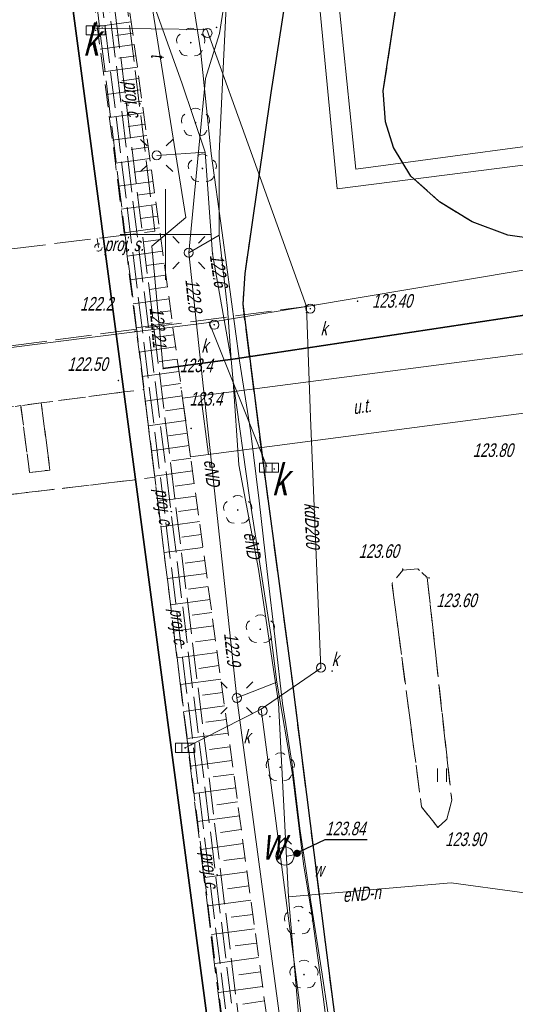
# Model space of a CAD drawing. Extents: x 7463256 to 7464485, y 5957341 to 5958260.
# Tile 6 of 256: x 7463292 to 7463319, y 5957408 to 5957462. Entities that reach past the tile are written whole.
import ezdxf
from ezdxf.enums import TextEntityAlignment as Align

# ---------------------------------------------------------------- set-up
doc = ezdxf.new("R2010")
doc.units = 0
doc.header["$MEASUREMENT"] = 0
for name, pattern in [('1.5_0.5', [2, 1.5, -0.5]), ('mz1.0_0.5', [1.5, 1, -0.5]), ('mz1.25_0.5', [1.75, 1.25, -0.5]), ('mz2.0_0.5', [2.5, 2, -0.5])]:
    doc.linetypes.add(name, pattern=pattern)
doc.layers.get('0').update_dxf_attribs({"color": 2, "linetype": 'CONTINUOUS', "lineweight": 5})
for name, color, linetype in [('000 Inne (niezydentyfikowane)', 7, 'CONTINUOUS'), ('chodnik (powierzchnia)', 7, 'CONTINUOUS'), ('drzewo liściaste (punkt)', 7, 'CONTINUOUS'), ('hydrant (punkt)', 7, 'CONTINUOUS'), ('hydrant (punkt)-Atr17', 7, 'CONTINUOUS'), ('inne urządzenie transportowe (powierzchnia)', 7, 'CONTINUOUS'), ('inne urządzenie transportowe (powierzchnia)-Atr17', 7, 'CONTINUOUS'), ('jezdnia (powierzchnia)', 7, 'CONTINUOUS'), ('kratka ściekowa (punkt)', 7, 'CONTINUOUS'), ('kratka ściekowa (punkt)-Atr17', 7, 'CONTINUOUS'), ('krawężnik (linia)', 7, 'CONTINUOUS'), ('latarnia na słupie lub maszcie (punkt)', 7, 'CONTINUOUS'), ('ogrodzenie trwałe (linia)', 7, 'CONTINUOUS'), ('plac (powierzchnia)', 7, 'CONTINUOUS'), ('przewód ciepłowniczy (linia)', 7, 'CONTINUOUS'), ('przewód ciepłowniczy - projektowany lub w budowie (linia) - ob. projektowany', 7, 'CONTINUOUS'), ('przewód ciepłowniczy - projektowany lub w budowie (linia) - ob. projektowany-Atr1', 7, 'CONTINUOUS'), ('przewód elektroenergetyczny (linia)', 7, 'CONTINUOUS'), ('przewód elektroenergetyczny (linia)-Atr1', 7, 'CONTINUOUS'), ('przewód elektroenergetyczny - projektowany lub w budowie (linia) - ob. projektowany', 7, 'CONTINUOUS'), ('przewód kanalizacyjny (linia)', 7, 'CONTINUOUS'), ('przewód kanalizacyjny (linia)-Atr1', 7, 'CONTINUOUS'), ('przewód kanalizacyjny - projektowany lub w budowie (linia) - ob. projektowany', 7, 'CONTINUOUS'), ('przewód telekomunikacyjny (linia)', 7, 'CONTINUOUS'), ('przewód telekomunikacyjny (linia)-Atr1', 7, 'CONTINUOUS'), ('przewód wodociągowy (linia)', 7, 'CONTINUOUS'), ('punkt o określonej wysokości (sieć elektroenergetyczna)', 7, 'CONTINUOUS'), ('punkt o określonej wysokości (sieć elektroenergetyczna)-Atr2', 7, 'CONTINUOUS'), ('punkt o określonej wysokości (sieć kanalizacyjna)', 7, 'CONTINUOUS'), ('punkt o określonej wysokości (sieć telekomunikacyjna)', 7, 'CONTINUOUS'), ('punkt o określonej wysokości (sieć telekomunikacyjna)-Atr2', 7, 'CONTINUOUS'), ('punkt o określonej wysokości (sieć wodociągowa)', 7, 'CONTINUOUS'), ('punkt o określonej wysokości (sieć wodociągowa)-Atr2', 7, 'CONTINUOUS'), ('punkt wysokościowy naturalny', 7, 'CONTINUOUS'), ('punkt wysokościowy naturalny-Atr2', 7, 'CONTINUOUS'), ('punkt wysokościowy sztuczny', 7, 'CONTINUOUS'), ('punkt wysokościowy sztuczny-Atr2', 7, 'CONTINUOUS'), ('rura ochronna - przewód telekomunikacyjny (linia)', 7, 'CONTINUOUS'), ('skarpa nieumocniona (powierzchnia)', 7, 'CONTINUOUS'), ('studzienka okrągła - przewód kanalizacyjny (punkt)', 7, 'CONTINUOUS'), ('studzienka okrągła - przewód kanalizacyjny (punkt)-Atr17', 7, 'CONTINUOUS'), ('słup (punkt)', 7, 'CONTINUOUS'), ('słup lub maszt - projektowany lub w budowie (punkt) - ob. projektowany', 7, 'CONTINUOUS'), ('słup lub maszt - projektowany lub w budowie (punkt) - ob. projektowany-Atr17', 7, 'CONTINUOUS'), ('trawnik (powierzchnia)', 7, 'CONTINUOUS'), ('trawnik (powierzchnia) - symbol', 7, 'CONTINUOUS'), ('Wstawianie ramki sekcyjnej z opisem', 7, 'CONTINUOUS'), ('zasuwa - siec wodociągowa (punkt)', 7, 'CONTINUOUS'), ('zasuwa - siec wodociągowa (punkt)-Atr17', 7, 'CONTINUOUS')]:
    doc.layers.add(name, color=color, linetype=linetype)
doc.styles.get("Standard").update_dxf_attribs({"font": 'txt', "width": 0.75})
doc.linetypes.add('902-500', pattern='A,3.75,0,[1,ksztalty.shx,S=0.5,R=0,X=0,Y=0],3.75', length=7.5)

# ---------------------------------------------------------------- blocks, each defined once
blk = doc.blocks.new('PW01')
at = {"linetype": 'Continuous', "lineweight": 13}
h = blk.add_hatch(color=0, dxfattribs=at)
edge = h.paths.add_edge_path()
edge.add_arc((0, 0), 0.045, 0, 360)
blk = doc.blocks.new('US05')
at = {"color": 0, "linetype": 'Continuous', "lineweight": 13}
for p, q in [((-0.525, -0.25), (-0.525, 0.25)), ((-0.525, 0.25), (-0.175, 0.25)), ((-0.175, -0.25), (-0.175, 0.25)), ((-0.175, 0.25), (0.175, 0.25)), ((0.175, -0.25), (0.175, 0.25)), ((0.175, 0.25), (0.525, 0.25)), ((0.525, -0.25), (0.525, 0.25)), ((-0.525, -0.25), (-0.175, -0.25)), ((-0.175, -0.25), (0.175, -0.25)), ((0.175, -0.25), (0.525, -0.25))]:
    blk.add_line(p, q, dxfattribs=at)
blk = doc.blocks.new('PW02')
at = {"linetype": 'Continuous', "lineweight": 13}
h = blk.add_hatch(color=0, dxfattribs=at)
edge = h.paths.add_edge_path()
edge.add_arc((0, 0), 0.045, 0, 360)
blk = doc.blocks.new('SM04')
at = {"color": 0, "linetype": 'Continuous', "lineweight": 13}
blk.add_circle((0, 0), 0.25, dxfattribs=at)
blk = doc.blocks.new('SM011')
at = {"color": 0, "linetype": 'Continuous', "lineweight": 13}
for p, q in [((-0.53, 0.531), (-0.883, 0.884)), ((0.531, 0.531), (0.884, 0.884)), ((-0.53, -0.53), (-0.883, -0.883)), ((0.531, -0.53), (0.884, -0.883))]:
    blk.add_line(p, q, dxfattribs=at)
blk = doc.blocks.new('OP021')
at = {"linetype": 'Continuous', "lineweight": 13}
h = blk.add_hatch(color=0, dxfattribs=at)
edge = h.paths.add_edge_path()
edge.add_arc((0, 0), 0.05, 0, 360)
at = {"color": 0, "linetype": 'Continuous', "lineweight": 13}
for centre, start, end in [((0, 0.4), 49.272, 130.728), ((-0.38, 0.124), 121.308, 202.548), ((0.38, 0.124), 337.452, 58.692), ((-0.235, -0.324), 193.221, 274.871), ((0.235, -0.324), 265.129, 346.779)]:
    blk.add_arc(centre, 0.4, start, end, dxfattribs=at)
blk = doc.blocks.new('US15')
at = {"color": 0, "linetype": 'Continuous', "lineweight": 13}
blk.add_circle((0, 0), 0.25, dxfattribs=at)
blk = doc.blocks.new('US02')
at = {"color": 0, "linetype": 'Continuous', "lineweight": 13}
for p, q in [((0, 1), (-0.353, 0.647)), ((0, 0.5), (0, 1)), ((0, 1), (0.354, 0.647))]:
    blk.add_line(p, q, dxfattribs=at)
blk.add_circle((0, 0), 0.5, dxfattribs=at)
blk = doc.blocks.new('US25')
at = {"linetype": 'Continuous', "lineweight": 0}
h = blk.add_hatch(color=0, dxfattribs=at)
edge = h.paths.add_edge_path()
edge.add_arc((0, 0), 0.2, 0, 360)
blk = doc.blocks.new('TU04')
at = {"color": 0, "linetype": 'Continuous', "lineweight": 13}
for p, q in [((0, 0), (0, 0.75)), ((0.5, 0), (0.5, 0.75))]:
    blk.add_line(p, q, dxfattribs=at)
blk = doc.blocks.new('US01P')
at = {"color": 0, "linetype": 'Continuous', "lineweight": 13}
for points in [[(0.082, 0.181), (0.072, 0.186), (0.034, 0.197), (-0.006, 0.2), (-0.046, 0.194), (-0.084, 0.182), (-0.118, 0.161), (-0.148, 0.135), (-0.172, 0.103), (-0.189, 0.066), (-0.198, 0.028), (-0.2, -0.001)], [(-0.082, -0.182), (-0.061, -0.191), (-0.022, -0.199), (0.018, -0.199), (0.057, -0.192), (0.094, -0.177), (0.127, -0.155), (0.155, -0.126), (0.177, -0.093), (0.192, -0.056), (0.199, -0.016), (0.2, 0)]]:
    blk.add_lwpolyline(points, dxfattribs=at)

msp = doc.modelspace()

# ---------------------------------------------------------------- linework, layer by layer
at = {"layer": '000 Inne (niezydentyfikowane)', "color": 7, "linetype": 'Continuous', "lineweight": 13}
for p, q in [((7463298.12, 5957461.71), (7463296.25, 5957461.46)), ((7463298.2, 5957461.09), (7463297.27, 5957460.96)), ((7463298.29, 5957460.47), (7463296.41, 5957460.21)), ((7463298.37, 5957459.84), (7463297.43, 5957459.72)), ((7463298.46, 5957459.22), (7463296.58, 5957458.96)), ((7463298.54, 5957458.59), (7463297.6, 5957458.46)), ((7463298.63, 5957457.97), (7463296.75, 5957457.71)), ((7463298.71, 5957457.34), (7463297.77, 5957457.21)), ((7463298.8, 5957456.71), (7463296.91, 5957456.45)), ((7463298.89, 5957456.08), (7463297.94, 5957455.95)), ((7463298.97, 5957455.45), (7463297.08, 5957455.2)), ((7463299.06, 5957454.82), (7463298.11, 5957454.69)), ((7463299.14, 5957454.19), (7463297.25, 5957453.93)), ((7463299.23, 5957453.56), (7463298.28, 5957453.43)), ((7463299.32, 5957452.93), (7463297.41, 5957452.67)), ((7463299.4, 5957452.29), (7463298.45, 5957452.16)), ((7463299.49, 5957451.65), (7463297.57, 5957451.39)), ((7463299.58, 5957451.01), (7463298.61, 5957450.88)), ((7463299.67, 5957450.37), (7463297.73, 5957450.1)), ((7463299.75, 5957449.72), (7463298.78, 5957449.59)), ((7463299.84, 5957449.08), (7463297.89, 5957448.81)), ((7463299.93, 5957448.43), (7463298.95, 5957448.29)), ((7463300.02, 5957447.77), (7463298.05, 5957447.5)), ((7463300.11, 5957447.12), (7463299.12, 5957446.98)), ((7463300.2, 5957446.46), (7463298.22, 5957446.19)), ((7463300.29, 5957445.8), (7463299.3, 5957445.67)), ((7463300.38, 5957445.14), (7463298.38, 5957444.87)), ((7463300.47, 5957444.47), (7463299.47, 5957444.34)), ((7463300.56, 5957443.81), (7463298.55, 5957443.53)), ((7463300.66, 5957443.14), (7463299.65, 5957443)), ((7463300.75, 5957442.46), (7463298.72, 5957442.19)), ((7463300.84, 5957441.79), (7463299.82, 5957441.65)), ((7463300.93, 5957441.11), (7463298.89, 5957440.83)), ((7463301.02, 5957440.43), (7463300, 5957440.29)), ((7463301.12, 5957439.75), (7463299.06, 5957439.47)), ((7463301.21, 5957439.06), (7463300.18, 5957438.92)), ((7463301.31, 5957438.38), (7463299.23, 5957438.09)), ((7463301.4, 5957437.68), (7463300.36, 5957437.54)), ((7463301.49, 5957436.99), (7463299.4, 5957436.7)), ((7463301.59, 5957436.29), (7463300.54, 5957436.15)), ((7463301.68, 5957435.59), (7463299.58, 5957435.31)), ((7463301.78, 5957434.89), (7463300.72, 5957434.75)), ((7463301.88, 5957434.19), (7463299.75, 5957433.9)), ((7463301.97, 5957433.48), (7463300.91, 5957433.33)), ((7463302.07, 5957432.77), (7463299.93, 5957432.48)), ((7463302.17, 5957432.05), (7463301.09, 5957431.91)), ((7463302.26, 5957431.34), (7463300.11, 5957431.05)), ((7463302.36, 5957430.62), (7463301.28, 5957430.47)), ((7463302.46, 5957429.9), (7463300.29, 5957429.6)), ((7463302.56, 5957429.18), (7463301.47, 5957429.03)), ((7463302.66, 5957428.45), (7463300.47, 5957428.15)), ((7463302.76, 5957427.72), (7463301.66, 5957427.57)), ((7463302.85, 5957426.99), (7463300.65, 5957426.69)), ((7463302.95, 5957426.26), (7463301.85, 5957426.1)), ((7463303.06, 5957425.52), (7463300.83, 5957425.22)), ((7463303.16, 5957424.78), (7463302.04, 5957424.63)), ((7463303.26, 5957424.04), (7463301.02, 5957423.73)), ((7463303.36, 5957423.29), (7463302.23, 5957423.14)), ((7463303.46, 5957422.54), (7463301.2, 5957422.24)), ((7463303.56, 5957421.79), (7463302.43, 5957421.64)), ((7463303.66, 5957421.04), (7463301.39, 5957420.73)), ((7463303.77, 5957420.28), (7463302.63, 5957420.13)), ((7463303.87, 5957419.52), (7463301.58, 5957419.21)), ((7463303.97, 5957418.76), (7463302.83, 5957418.6)), ((7463304.08, 5957417.99), (7463301.77, 5957417.68)), ((7463304.18, 5957417.23), (7463303.03, 5957417.07)), ((7463304.29, 5957416.46), (7463301.96, 5957416.14)), ((7463304.39, 5957415.68), (7463303.23, 5957415.52)), ((7463304.5, 5957414.91), (7463302.16, 5957414.59)), ((7463304.6, 5957414.13), (7463303.43, 5957413.97)), ((7463304.71, 5957413.34), (7463302.35, 5957413.02)), ((7463304.82, 5957412.56), (7463303.63, 5957412.4)), ((7463304.92, 5957411.77), (7463302.55, 5957411.45)), ((7463305.03, 5957410.98), (7463303.84, 5957410.82)), ((7463305.14, 5957410.19), (7463302.75, 5957409.86)), ((7463305.25, 5957409.39), (7463304.05, 5957409.23)), ((7463305.36, 5957408.59), (7463302.95, 5957408.26)), ((7463305.47, 5957407.79), (7463304.26, 5957407.62))]:
    msp.add_line(p, q, dxfattribs=at)
at = {"layer": 'chodnik (powierzchnia)', "color": 7, "linetype": 'mz1.0_0.5', "lineweight": 18, "flags": 128}
for points in [[(7463292.52, 5957436.89), (7463293.64, 5957437.03), (7463293.16, 5957440.73), (7463297.71, 5957441.33), (7463298.81, 5957441.47), (7463299.41, 5957436.63), (7463298.35, 5957436.5), (7463279.02, 5957434.21), (7463278.43, 5957438.81), (7463292.03, 5957440.58)], [(7463293.16, 5957440.73), (7463293.64, 5957437.03), (7463292.52, 5957436.89), (7463292.03, 5957440.58)]]:
    msp.add_lwpolyline(points, close=True, dxfattribs=at)
at = {"layer": 'inne urządzenie transportowe (powierzchnia)', "color": 7, "linetype": 'Continuous', "lineweight": 18, "flags": 128}
for points in [[(7463324.66, 5957440.8), (7463302.37, 5957437.89), (7463301.95, 5957441.11), (7463324.24, 5957444.02)], [(7463302.37, 5957437.89), (7463301.39, 5957437.75), (7463300.95, 5957440.98), (7463301.95, 5957441.11)]]:
    msp.add_lwpolyline(points, close=True, dxfattribs=at)
at = {"layer": 'jezdnia (powierzchnia)', "color": 7, "linetype": '1.5_0.5', "lineweight": 18, "flags": 128}
msp.add_lwpolyline([(7463317.15, 5957348.145), (7463316.98, 5957349.48), (7463316.09, 5957356.08), (7463314.64, 5957367.19), (7463312.31, 5957384.69), (7463310.67, 5957397.23), (7463309.43, 5957406.17), (7463308.8, 5957411.03), (7463306.95, 5957425.69), (7463305.51, 5957436.41), (7463304.26, 5957446.16), (7463304.38, 5957447.86), (7463305.82, 5957457.8), (7463307.03, 5957465.62), (7463307.44, 5957469.04), (7463307.82, 5957471.16), (7463307.71, 5957472.78), (7463307.08, 5957474.42), (7463306.28, 5957475.73), (7463305.44, 5957476.74), (7463304.35, 5957477.51), (7463303.02, 5957477.94), (7463301.78, 5957477.85), (7463293.48, 5957476.69), (7463293.12, 5957475.87), (7463292.56, 5957481.3), (7463293.01, 5957480.62), (7463293.46, 5957480.66), (7463297.18, 5957481.24), (7463299.29, 5957481.6), (7463301.7, 5957482.22), (7463304.23, 5957483.67), (7463305.89, 5957485.29), (7463306.79, 5957486.78), (7463307.25, 5957488.46), (7463307.52, 5957491.77), (7463307.44, 5957494.14), (7463307.2, 5957496.1), (7463306.84, 5957497.89), (7463306.28, 5957499.68), (7463304.95, 5957501.72), (7463303.39, 5957503.29), (7463301.53, 5957504.45), (7463299.2, 5957504.96), (7463293.5, 5957504.96), (7463293.07, 5957515.5), (7463293.78, 5957515.59), (7463293.5, 5957520.58), (7463297.97, 5957520.69), (7463298.86, 5957516.34), (7463313.8, 5957518.19), (7463320.35, 5957513.68), (7463324.83, 5957514.29), (7463326.27, 5957514.95), (7463327.24, 5957515.82), (7463327.78, 5957516.85), (7463328.17, 5957518.13), (7463328.22, 5957519.49), (7463327.98, 5957520.49), (7463334.04, 5957522.29), (7463334.26, 5957521.17), (7463334.47, 5957515.53), (7463334.96, 5957509.14), (7463331.86, 5957508.71), (7463328.98, 5957507.82), (7463326.23, 5957506.61), (7463322.8, 5957504.55), (7463320.49, 5957503.06), (7463317.44, 5957500.73), (7463314.91, 5957498.4), (7463313.52, 5957495), (7463313.56, 5957493.1), (7463314.2, 5957490.79), (7463314.69, 5957489.82), (7463315.66, 5957488.74), (7463317.14, 5957487.49), (7463318.24, 5957486.71), (7463319.58, 5957486.11), (7463320.96, 5957485.64), (7463322.31, 5957485.45), (7463323.85, 5957485.64), (7463350.52, 5957491.84), (7463365.92, 5957495.63), (7463369.89, 5957497.05), (7463375.06, 5957499.48), (7463379.1, 5957502.37), (7463379.18, 5957503.49), (7463388.59, 5957504.66), (7463393.52, 5957467.87), (7463387.09, 5957467.63), (7463385.7, 5957467.02), (7463384.19, 5957464.97), (7463383.43, 5957463.28), (7463383.02, 5957461.27), (7463383.11, 5957459.02), (7463384.02, 5957454.15), (7463384.17, 5957452.74), (7463384.79, 5957451.42), (7463385.69, 5957450.45), (7463386.94, 5957449.82), (7463388.48, 5957449.44), (7463390.22, 5957449.36), (7463392.13, 5957449.46), (7463395.46, 5957449.91), (7463399.79, 5957419.5), (7463393.78, 5957418.91), (7463391.05, 5957417.47), (7463389.36, 5957415.11), (7463389.25, 5957413.55), (7463389.75, 5957410.62), (7463390.28, 5957406.09), (7463390.42, 5957406.11), (7463392.05, 5957393.37), (7463397.04, 5957394.01), (7463400.808, 5957364.642)], dxfattribs=at)
for points in [[(7463375.59, 5957465.6), (7463375.73, 5957465.68), (7463376, 5957466.14), (7463376.26, 5957466.59), (7463375.39, 5957472.75), (7463374.86, 5957474.3), (7463374.23, 5957475.32), (7463373.98, 5957475.74), (7463372.86, 5957476.61), (7463371.43, 5957477.24), (7463369.91, 5957477.38), (7463365.83, 5957476.87), (7463363.99, 5957476.82), (7463363, 5957477.7), (7463339.85, 5957474.62), (7463339.89, 5957473.76), (7463338.06, 5957473.52), (7463337.52, 5957475.02), (7463336.55, 5957476.63), (7463335.56, 5957477.84), (7463334.28, 5957478.9), (7463332.73, 5957479.62), (7463331.04, 5957480.28), (7463329.5, 5957480.49), (7463327.86, 5957480.47), (7463325.45, 5957479.97), (7463321.68, 5957478.83), (7463319.57, 5957478.13), (7463318.12, 5957477.37), (7463316.9, 5957476.38), (7463315.71, 5957474.97), (7463314.68, 5957472.96), (7463313.97, 5957470.75), (7463312.01, 5957457.92), (7463312.13, 5957456.21), (7463312.57, 5957454.79), (7463313.52, 5957453.22), (7463315.11, 5957451.81), (7463316.9, 5957450.7), (7463318.88, 5957449.97), (7463320.44, 5957449.75), (7463343.22, 5957453.05), (7463344.02, 5957453.38), (7463344.62, 5957453.87), (7463345.05, 5957454.55), (7463345.08, 5957455.64), (7463347.32, 5957455.93), (7463347.88, 5957454.72), (7463348.48, 5957454.28), (7463349.2, 5957454.03), (7463350.15, 5957454.04), (7463364.53, 5957455.92), (7463365.43, 5957456.47), (7463366.14, 5957457.23), (7463366.41, 5957458.39), (7463366.01, 5957461.43), (7463367.69, 5957461.66), (7463369.83, 5957461.97), (7463371.04, 5957462.12), (7463375.97, 5957462.79)], [(7463315.78, 5957418.84), (7463315.52, 5957417.81), (7463315.03, 5957417.36), (7463315.02, 5957417.35), (7463314.12, 5957418.49), (7463312.49, 5957430.8), (7463313.09, 5957431.51), (7463313.91, 5957431.58), (7463314.43, 5957431.11)]]:
    msp.add_lwpolyline(points, close=True, dxfattribs=at)
at = {"layer": 'krawężnik (linia)', "color": 7, "linetype": 'Continuous', "lineweight": 25, "flags": 128}
for points in [[(7463293.48, 5957476.69), (7463301.78, 5957477.85), (7463303.02, 5957477.94), (7463304.35, 5957477.51), (7463305.44, 5957476.74), (7463306.28, 5957475.73), (7463307.08, 5957474.42), (7463307.71, 5957472.78), (7463307.82, 5957471.16), (7463307.44, 5957469.04), (7463307.03, 5957465.62), (7463305.82, 5957457.8), (7463304.38, 5957447.86), (7463304.26, 5957446.16), (7463305.51, 5957436.41), (7463306.95, 5957425.69), (7463308.8, 5957411.03), (7463309.43, 5957406.17), (7463310.67, 5957397.23), (7463312.31, 5957384.69), (7463314.64, 5957367.19), (7463316.09, 5957356.08), (7463316.98, 5957349.48), (7463317.15, 5957348.145)], [(7463345.08, 5957455.64), (7463345.05, 5957454.55), (7463344.62, 5957453.87), (7463344.02, 5957453.38), (7463343.22, 5957453.05), (7463320.44, 5957449.75), (7463318.88, 5957449.97), (7463316.9, 5957450.7), (7463315.11, 5957451.81), (7463313.52, 5957453.22), (7463312.57, 5957454.79), (7463312.13, 5957456.21), (7463312.01, 5957457.92), (7463313.97, 5957470.75)]]:
    msp.add_lwpolyline(points, dxfattribs=at)
at = {"layer": 'ogrodzenie trwałe (linia)', "color": 7, "linetype": '902-500', "lineweight": 35, "flags": 128}
msp.add_lwpolyline([(7463293.48, 5957476.69), (7463293.12, 5957475.87), (7463302.41, 5957406.01), (7463310.355, 5957346.805)], dxfattribs=at)
at = {"layer": 'plac (powierzchnia)', "color": 7, "linetype": '1.5_0.5', "lineweight": 18, "flags": 128}
for points in [[(7463259.037, 5957539.509), (7463265.53, 5957540.43), (7463276.79, 5957541.87), (7463284.01, 5957542.8), (7463285.55, 5957540.27), (7463288.39, 5957517.12), (7463291.04, 5957495.52), (7463291.12, 5957491.47), (7463292.56, 5957481.3), (7463293.12, 5957475.87), (7463297.71, 5957441.33), (7463293.16, 5957440.73), (7463292.03, 5957440.58), (7463278.43, 5957438.81), (7463269.987, 5957437.759)], [(7463270.494, 5957433.05), (7463279.02, 5957434.21), (7463298.35, 5957436.5), (7463302.41, 5957406.01), (7463310.355, 5957346.805)]]:
    msp.add_lwpolyline(points, dxfattribs=at)
at = {"layer": 'przewód ciepłowniczy (linia)', "color": 212, "linetype": 'Continuous', "lineweight": 18, "flags": 128}
for points in [[(7463335.71, 5957456.99), (7463325.02, 5957455.55), (7463310.5, 5957453.6), (7463309.5, 5957463.31), (7463308.44, 5957474.49), (7463307.12, 5957486.49), (7463306.76, 5957489.98), (7463306.67, 5957490.93), (7463306.12, 5957497.19)], [(7463305.42, 5957496.21), (7463306.25, 5957486.3), (7463307.38, 5957474.49), (7463308.43, 5957463.26), (7463309.47, 5957452.51), (7463325.19, 5957454.51), (7463335.85, 5957455.96)]]:
    msp.add_lwpolyline(points, dxfattribs=at)
at = {"layer": 'przewód ciepłowniczy - projektowany lub w budowie (linia) - ob. projektowany', "color": 212, "linetype": 'mz2.0_0.5', "lineweight": 18, "flags": 128}
for points in [[(7463359.07, 5957395.24), (7463306.85, 5957388.83), (7463306.74, 5957388.83), (7463306.62, 5957388.85), (7463306.51, 5957388.89), (7463306.41, 5957388.95), (7463306.32, 5957389.03), (7463306.26, 5957389.13), (7463306.21, 5957389.24), (7463306.18, 5957389.35), (7463292.99, 5957496.84), (7463292.95, 5957497.02), (7463292.88, 5957497.18), (7463292.77, 5957497.32), (7463292.65, 5957497.44), (7463292.5, 5957497.54), (7463292.33, 5957497.6), (7463292.16, 5957497.63), (7463291.98, 5957497.63), (7463287.47, 5957497.07), (7463287.35, 5957497.07), (7463287.23, 5957497.09), (7463287.12, 5957497.13), (7463287.02, 5957497.2), (7463286.94, 5957497.28), (7463286.87, 5957497.37), (7463286.82, 5957497.48), (7463286.8, 5957497.6), (7463284.26, 5957518.24), (7463284.22, 5957518.41), (7463284.15, 5957518.57), (7463284.05, 5957518.72), (7463283.92, 5957518.84), (7463283.78, 5957518.93), (7463283.61, 5957519), (7463283.44, 5957519.03), (7463283.26, 5957519.02), (7463279.09, 5957518.51)], [(7463359.1, 5957394.94), (7463306.89, 5957388.53), (7463306.71, 5957388.53), (7463306.54, 5957388.56), (7463306.37, 5957388.62), (7463306.23, 5957388.72), (7463306.1, 5957388.84), (7463306, 5957388.98), (7463305.93, 5957389.14), (7463305.89, 5957389.31), (7463292.69, 5957496.81), (7463292.66, 5957496.92), (7463292.61, 5957497.03), (7463292.55, 5957497.13), (7463292.46, 5957497.21), (7463292.36, 5957497.27), (7463292.25, 5957497.31), (7463292.14, 5957497.33), (7463292.02, 5957497.33), (7463287.5, 5957496.78), (7463287.33, 5957496.77), (7463287.15, 5957496.8), (7463286.99, 5957496.86), (7463286.84, 5957496.96), (7463286.71, 5957497.08), (7463286.61, 5957497.23), (7463286.54, 5957497.39), (7463286.5, 5957497.56), (7463283.97, 5957518.2), (7463283.94, 5957518.32), (7463283.89, 5957518.43), (7463283.82, 5957518.52), (7463283.74, 5957518.6), (7463283.64, 5957518.67), (7463283.53, 5957518.71), (7463283.41, 5957518.73), (7463283.3, 5957518.73), (7463279.13, 5957518.21)], [(7463279.18, 5957517.77), (7463282.71, 5957518.2), (7463282.88, 5957518.2), (7463283.06, 5957518.17), (7463283.22, 5957518.11), (7463283.37, 5957518.02), (7463283.5, 5957517.89), (7463283.6, 5957517.75), (7463283.67, 5957517.59), (7463283.71, 5957517.42), (7463286.24, 5957496.77), (7463286.27, 5957496.66), (7463286.32, 5957496.55), (7463286.39, 5957496.45), (7463286.47, 5957496.37), (7463286.57, 5957496.31), (7463286.68, 5957496.27), (7463286.8, 5957496.25), (7463286.91, 5957496.25), (7463291.43, 5957496.8), (7463291.61, 5957496.81), (7463291.78, 5957496.78), (7463291.94, 5957496.71), (7463292.09, 5957496.62), (7463292.22, 5957496.5), (7463292.32, 5957496.35), (7463292.39, 5957496.19), (7463292.43, 5957496.02), (7463305.63, 5957388.53), (7463305.66, 5957388.41), (7463305.7, 5957388.31), (7463305.77, 5957388.21), (7463305.86, 5957388.13), (7463305.96, 5957388.06), (7463306.07, 5957388.02), (7463306.18, 5957388), (7463306.3, 5957388.01), (7463359.16, 5957394.49)], [(7463279.22, 5957517.47), (7463282.74, 5957517.9), (7463282.86, 5957517.91), (7463282.98, 5957517.89), (7463283.09, 5957517.84), (7463283.19, 5957517.78), (7463283.27, 5957517.7), (7463283.34, 5957517.6), (7463283.39, 5957517.5), (7463283.41, 5957517.38), (7463285.95, 5957496.74), (7463285.99, 5957496.56), (7463286.06, 5957496.4), (7463286.16, 5957496.26), (7463286.29, 5957496.14), (7463286.44, 5957496.04), (7463286.6, 5957495.98), (7463286.77, 5957495.95), (7463286.95, 5957495.95), (7463291.47, 5957496.51), (7463291.58, 5957496.51), (7463291.7, 5957496.49), (7463291.81, 5957496.45), (7463291.91, 5957496.38), (7463291.99, 5957496.3), (7463292.06, 5957496.21), (7463292.11, 5957496.1), (7463292.13, 5957495.98), (7463305.33, 5957388.49), (7463305.37, 5957388.32), (7463305.44, 5957388.16), (7463305.54, 5957388.01), (7463305.67, 5957387.89), (7463305.82, 5957387.8), (7463305.99, 5957387.73), (7463306.16, 5957387.7), (7463306.34, 5957387.71), (7463359.2, 5957394.2)]]:
    msp.add_lwpolyline(points, dxfattribs=at)
at = {"layer": 'przewód elektroenergetyczny (linia)', "color": 1, "linetype": 'Continuous', "lineweight": 18, "flags": 128}
for points in [[(7463314.212, 5957347.566), (7463312.82, 5957357.43), (7463312.3, 5957360.5), (7463310.67, 5957369.99), (7463309.48, 5957381.5), (7463307.19, 5957400.27), (7463303.94, 5957424.48), (7463301.29, 5957449), (7463302.21, 5957458.6), (7463302.98, 5957461.07), (7463304.84, 5957472.92), (7463297.16, 5957475.88), (7463297.16, 5957476.1), (7463296.46, 5957484.03), (7463296.1, 5957486.56), (7463295.48, 5957489.42)], [(7463302.96, 5957449.96), (7463302.96, 5957454.46), (7463303.17, 5957458.78), (7463303.39, 5957463.31), (7463303.5, 5957467.5), (7463303.67, 5957470.88), (7463303.95, 5957474.04)], [(7463298.47, 5957465.18), (7463300.9, 5957458.35), (7463302.19, 5957454.54), (7463299.52, 5957454.36)], [(7463299.52, 5957454.36), (7463302.19, 5957454.54), (7463302.6, 5957448.94), (7463303.63, 5957443.11), (7463303.73, 5957441.91), (7463304.64, 5957435.52), (7463305.81, 5957427.97), (7463306.15, 5957425.35), (7463303.94, 5957424.48)], [(7463307.19, 5957400.27), (7463307.78, 5957400.57), (7463307.72, 5957402.54), (7463306.79, 5957413.53), (7463306.23, 5957424.2), (7463305.14, 5957431.57), (7463304.05, 5957437.32), (7463303.73, 5957441.91), (7463303.63, 5957443.11), (7463303.43, 5957445.93), (7463302.96, 5957449.96), (7463301.29, 5957449)], [(7463307.27, 5957395.35), (7463310.28, 5957395.57), (7463309.81, 5957398.96), (7463309.27, 5957403.55), (7463308.7, 5957408.01), (7463308.07, 5957412.57), (7463307.61, 5957415.34), (7463307, 5957420.28), (7463306.15, 5957425.35), (7463303.94, 5957424.48)], [(7463306.79, 5957413.53), (7463315.75, 5957414.3), (7463323.29, 5957413.26), (7463320.66, 5957408.28), (7463317.91, 5957403), (7463322.57, 5957398.83), (7463327.8, 5957394.96), (7463328.05, 5957394.24), (7463327.83, 5957393.31), (7463316.34, 5957387.48), (7463311.56, 5957385.11)]]:
    msp.add_lwpolyline(points, dxfattribs=at)
at = {"layer": 'przewód elektroenergetyczny - projektowany lub w budowie (linia) - ob. projektowany', "color": 1, "linetype": 'mz2.0_0.5', "lineweight": 18, "flags": 128}
for points in [[(7463277.28, 5957533.25), (7463278.27, 5957533.37), (7463289.59, 5957526.58), (7463290.19, 5957521.65), (7463292.14, 5957505.77), (7463292.34, 5957504.12), (7463292.85, 5957503.73), (7463294.05, 5957493.92), (7463295.39, 5957483), (7463297.71, 5957464.14), (7463299.42, 5957450.18), (7463296.24, 5957449.79), (7463284.33, 5957448.33), (7463272.42, 5957446.87), (7463269.051, 5957446.455)], [(7463296.31, 5957449.29), (7463296.24, 5957449.79)]]:
    msp.add_lwpolyline(points, dxfattribs=at)
at = {"layer": 'przewód kanalizacyjny (linia)', "color": 34, "linetype": 'Continuous', "lineweight": 18, "flags": 128}
for points in [[(7463307.77, 5957446.04), (7463304.8, 5957454.32), (7463302.29, 5957461.3), (7463296.15, 5957461.37)], [(7463307.78, 5957446.04), (7463328.48, 5957449.51), (7463344.81, 5957452.26), (7463349.13, 5957452.73), (7463358.08, 5957453.81), (7463371.87, 5957455.73)], [(7463269.631, 5957441.062), (7463274.54, 5957441.61), (7463295.25, 5957444.26), (7463302.41, 5957445.16), (7463307.78, 5957446.04), (7463307.77, 5957446.04), (7463308, 5957439.93), (7463308.56, 5957426.12), (7463305.27, 5957423.86)], [(7463302.41, 5957445.16), (7463305.6, 5957437.23)], [(7463305.27, 5957423.86), (7463301.09, 5957421.73)], [(7463310.82, 5957379.37), (7463309.28, 5957392.94), (7463308.21, 5957401.66), (7463307.52, 5957406.69), (7463305.97, 5957418.55), (7463305.27, 5957423.86)]]:
    msp.add_lwpolyline(points, dxfattribs=at)
at = {"layer": 'przewód kanalizacyjny - projektowany lub w budowie (linia) - ob. projektowany', "color": 34, "linetype": 'mz2.0_0.5', "lineweight": 18, "flags": 128}
msp.add_lwpolyline([(7463269.314, 5957444.014), (7463274.17, 5957444.61), (7463274.54, 5957441.61), (7463307.77, 5957446.04)], dxfattribs=at)
at = {"layer": 'przewód telekomunikacyjny (linia)', "color": 30, "linetype": 'Continuous', "lineweight": 18, "flags": 128}
msp.add_lwpolyline([(7463297.17, 5957475.66), (7463301.12, 5957450.93), (7463299.26, 5957449.36), (7463299.88, 5957442.62), (7463303.85, 5957443.16), (7463322.35, 5957445.94), (7463326.48, 5957446.65), (7463327.27, 5957442.76), (7463328.92, 5957427.7), (7463320.96, 5957405.83), (7463323.2, 5957387.34), (7463323.27, 5957386.74)], dxfattribs=at)
at = {"layer": 'przewód wodociągowy (linia)', "color": 5, "linetype": 'Continuous', "lineweight": 18, "flags": 128}
for points in [[(7463301.09, 5957465.58), (7463301.93, 5957460.18), (7463302.52, 5957454.46), (7463303.13, 5957450.1), (7463304.08, 5957443.05), (7463304.7, 5957439.21), (7463305.16, 5957435.34), (7463305.61, 5957431.45), (7463306.07, 5957427.55), (7463306.46, 5957424.18), (7463306.99, 5957420.81), (7463307.41, 5957417.29), (7463308.02, 5957413.24), (7463308.65, 5957409.27), (7463309.26, 5957405.08)], [(7463307.61, 5957415.97), (7463307.24, 5957415.88), (7463306.71, 5957415.76)]]:
    msp.add_lwpolyline(points, dxfattribs=at)
at = {"layer": 'punkt o określonej wysokości (sieć wodociągowa)-Atr2', "color": 7, "flags": 128}
msp.add_lwpolyline([(7463307.41, 5957416.02), (7463308.81, 5957416.68), (7463311.118, 5957416.68)], dxfattribs=at)
at = {"layer": 'rura ochronna - przewód telekomunikacyjny (linia)', "color": 30, "linetype": 'Continuous', "lineweight": 35, "flags": 128}
msp.add_lwpolyline([(7463299.88, 5957442.62), (7463303.85, 5957443.16), (7463322.35, 5957445.94), (7463326.48, 5957446.65), (7463327.27, 5957442.76)], dxfattribs=at)
at = {"layer": 'skarpa nieumocniona (powierzchnia)', "color": 7, "linetype": 'mz1.25_0.5', "lineweight": 18, "flags": 128}
msp.add_lwpolyline([(7463300.95, 5957440.98), (7463301.39, 5957437.76), (7463304.94, 5957411.66), (7463310.26, 5957372.54), (7463311.12, 5957369.31), (7463312.19, 5957347.17), (7463311.53, 5957347.04), (7463308.71, 5957368.7), (7463308.47, 5957368.65), (7463307.57, 5957372.17), (7463306.46, 5957380.07), (7463299.41, 5957436.63), (7463298.81, 5957441.47), (7463297.25, 5957453.92), (7463294.21, 5957476.79), (7463296.02, 5957477.05)], close=True, dxfattribs=at)
at = {"layer": 'trawnik (powierzchnia)', "color": 7, "linetype": 'mz1.0_0.5', "lineweight": 18, "flags": 128}
msp.add_lwpolyline([(7463314.43, 5957431.11), (7463315.78, 5957418.84), (7463315.52, 5957417.81), (7463315.03, 5957417.36), (7463315.02, 5957417.35), (7463314.12, 5957418.49), (7463312.49, 5957430.8), (7463313.09, 5957431.51), (7463313.91, 5957431.58)], close=True, dxfattribs=at)
at = {"layer": 'Wstawianie ramki sekcyjnej z opisem', "color": 7, "linetype": 'Continuous', "lineweight": 13, "flags": 128}
for points in [[(7463300, 5957447.5), (7463300, 5957452.5)], [(7463297.5, 5957450), (7463302.5, 5957450)]]:
    msp.add_lwpolyline(points, dxfattribs=at)

# ---------------------------------------------------------------- block references
at = {"layer": 'drzewo liściaste (punkt)', "color": 94, "linetype": 'Continuous', "lineweight": 13}
for p in [(7463301.4, 5957460.57), (7463301.66, 5957456.16), (7463302.04, 5957453.64), (7463303.99, 5957434.83), (7463305.23, 5957428.26), (7463306.33, 5957420.66), (7463307.34, 5957412.21), (7463307.64, 5957409.24)]:
    msp.add_blockref('OP021', p, dxfattribs=at)
at = {"layer": 'hydrant (punkt)', "color": 7, "linetype": 'Continuous', "lineweight": 18}
msp.add_blockref('US02', (7463306.59, 5957415.77), dxfattribs=at)
at = {"layer": 'kratka ściekowa (punkt)', "color": 7, "linetype": 'Continuous', "lineweight": 18}
for p in [(7463296.16, 5957461.25), (7463305.71, 5957437.16), (7463301.09, 5957421.73)]:
    msp.add_blockref('US05', p, dxfattribs=at)
at = {"layer": 'latarnia na słupie lub maszcie (punkt)', "color": 7, "linetype": 'Continuous', "lineweight": 18}
for p in [(7463299.52, 5957454.36), (7463301.29, 5957449), (7463303.94, 5957424.48)]:
    msp.add_blockref('SM011', p, dxfattribs=at)
at = {"layer": 'punkt o określonej wysokości (sieć elektroenergetyczna)', "color": 1, "linetype": 'Continuous', "lineweight": 13, "rotation": 276.168}
for p in [(7463301.32, 5957448.72), (7463303.91, 5957424.76)]:
    msp.add_blockref('PW01', p, dxfattribs=at)
at = {"layer": 'punkt o określonej wysokości (sieć elektroenergetyczna)', "color": 1, "linetype": 'Continuous', "lineweight": 13}
msp.add_blockref('PW01', (7463302.6, 5957448.94), dxfattribs=at)
at = {"layer": 'punkt o określonej wysokości (sieć kanalizacyjna)', "color": 34, "linetype": 'Continuous', "lineweight": 13}
for p in [(7463296.16, 5957461.25), (7463296.52, 5957461.37), (7463302.1, 5957461.31), (7463302.82, 5957461.41), (7463302.46, 5957460.83), (7463307.71, 5957446.03), (7463307.75, 5957446.1), (7463307.99, 5957445.92), (7463308.22, 5957446.11), (7463307.78, 5957445.7), (7463302.41, 5957445.16), (7463302.69, 5957445.03), (7463306, 5957437.09), (7463308.55, 5957426.44), (7463308.33, 5957425.96), (7463309.19, 5957425.96), (7463305.32, 5957423.47), (7463305.76, 5957423.45), (7463301.09, 5957421.73), (7463301.42, 5957421.9)]:
    msp.add_blockref('PW01', p, dxfattribs=at)
at = {"layer": 'punkt o określonej wysokości (sieć telekomunikacyjna)', "color": 30, "linetype": 'Continuous', "lineweight": 13}
msp.add_blockref('PW01', (7463299.88, 5957442.62), dxfattribs=at)
at = {"layer": 'punkt o określonej wysokości (sieć wodociągowa)', "color": 5, "linetype": 'Continuous', "lineweight": 13}
msp.add_blockref('PW01', (7463307.41, 5957416.02), dxfattribs=at)
at = {"layer": 'punkt wysokościowy naturalny', "color": 7, "linetype": 'Continuous', "lineweight": 13}
for p in [(7463298.33, 5957444.68), (7463300.86, 5957441.56), (7463301.42, 5957439.32)]:
    msp.add_blockref('PW01', p, dxfattribs=at)
at = {"layer": 'punkt wysokościowy sztuczny', "color": 7, "linetype": 'Continuous', "lineweight": 13}
for p in [(7463310.59, 5957446.33), (7463297.41, 5957441.96), (7463313.08, 5957431.57), (7463314.53, 5957431.09), (7463315.03, 5957417.36)]:
    msp.add_blockref('PW02', p, dxfattribs=at)
at = {"layer": 'studzienka okrągła - przewód kanalizacyjny (punkt)', "color": 34, "linetype": 'Continuous', "lineweight": 18}
for p in [(7463302.32, 5957461.1), (7463307.99, 5957445.92), (7463302.69, 5957445.03), (7463308.57, 5957426.14), (7463305.36, 5957423.77)]:
    msp.add_blockref('US15', p, dxfattribs=at)
at = {"layer": 'słup (punkt)', "color": 7, "linetype": 'Continuous', "lineweight": 18}
for p, rotation in [((7463299.52, 5957454.36), 98.73999999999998), ((7463301.29, 5957449), 95.46), ((7463303.94, 5957424.48), 97.62)]:
    msp.add_blockref('SM04', p, dxfattribs=dict(at, rotation=rotation))
at = {"layer": 'słup lub maszt - projektowany lub w budowie (punkt) - ob. projektowany', "color": 7, "linetype": 'Continuous', "lineweight": 18}
msp.add_blockref('US01P', (7463296.31, 5957449.29), dxfattribs=at)
at = {"layer": 'trawnik (powierzchnia) - symbol', "color": 7, "linetype": 'Continuous', "lineweight": 18}
msp.add_blockref('TU04', (7463314.99, 5957419.85), dxfattribs=at)
at = {"layer": 'zasuwa - siec wodociągowa (punkt)', "color": 7, "linetype": 'Continuous', "lineweight": 13}
msp.add_blockref('US25', (7463307.26, 5957415.92), dxfattribs=at)

# ---------------------------------------------------------------- texts
at = {"layer": 'hydrant (punkt)-Atr17', "color": 7, "oblique": 15, "width": 0.722}
msp.add_text('w', height=1.75, dxfattribs=at).set_placement((7463305.31, 5957415.58))
at = {"layer": 'inne urządzenie transportowe (powierzchnia)-Atr17', "color": 7, "oblique": 15, "width": 0.72}
msp.add_text('u.t.', height=0.75, rotation=7.715, dxfattribs=at).set_placement((7463310.38, 5957440.1))
at = {"layer": 'kratka ściekowa (punkt)-Atr17', "color": 7, "oblique": 15, "width": 0.722}
for p in [(7463295.46, 5957459.85), (7463305.86, 5957435.63)]:
    msp.add_text('k', height=1.75, dxfattribs=at).set_placement(p)
at = {"layer": 'przewód ciepłowniczy - projektowany lub w budowie (linia) - ob. projektowany-Atr1', "color": 212, "oblique": 15, "width": 0.72}
for rotation, p in [(276.995, (7463297.7, 5957458.43)), (277, (7463301.96, 5957415.96))]:
    msp.add_text('proj. c', height=0.75, rotation=rotation, dxfattribs=at).set_placement(p)
for p in [(7463299.8, 5957436.01), (7463300.61, 5957429.42)]:
    msp.add_text('proj. c', height=0.75, rotation=277, dxfattribs=at).set_placement(p, align=Align.MIDDLE_LEFT)
at = {"layer": 'przewód elektroenergetyczny (linia)-Atr1', "color": 1, "oblique": 15, "width": 0.72}
for s, rotation, p in [('eND', 276.17, (7463302.12, 5957437.57)), ('eND', 278.71, (7463304.31, 5957433.56)), ('eND-n', 4.79, (7463309.8, 5957413.23))]:
    msp.add_text(s, height=0.75, rotation=rotation, dxfattribs=at).set_placement(p)
at = {"layer": 'przewód kanalizacyjny (linia)-Atr1', "color": 34, "oblique": 15, "width": 0.72}
msp.add_text('kdD200', height=0.75, rotation=272.38, dxfattribs=at).set_placement((7463307.66, 5957435.21))
at = {"layer": 'przewód telekomunikacyjny (linia)-Atr1', "color": 30, "oblique": 15, "width": 0.72}
msp.add_text('t', height=0.75, rotation=279.07, dxfattribs=at).set_placement((7463299.19, 5957459.93))
at = {"layer": 'punkt o określonej wysokości (sieć elektroenergetyczna)-Atr2', "color": 1, "oblique": 15, "width": 0.72}
for s, rotation, p in [('122.6', 278.56, (7463302.44, 5957448.86)), ('122.8', 276.17, (7463301.1, 5957447.51)), ('122.9', 276.17, (7463303.23, 5957428.02))]:
    msp.add_text(s, height=0.75, rotation=rotation, dxfattribs=at).set_placement(p)
at = {"layer": 'punkt o określonej wysokości (sieć telekomunikacyjna)-Atr2', "color": 30, "oblique": 15, "width": 0.72}
msp.add_text('122.21', height=0.75, rotation=275.14, dxfattribs=at).set_placement((7463299.13, 5957445.96))
at = {"layer": 'punkt o określonej wysokości (sieć wodociągowa)-Atr2', "color": 5, "oblique": 15, "width": 0.72}
msp.add_text('123.84', height=0.75, dxfattribs=at).set_placement((7463308.81, 5957416.688), align=Align.BOTTOM_LEFT)
at = {"layer": 'punkt wysokościowy naturalny-Atr2', "color": 7, "oblique": 15, "width": 0.72}
for s, p in [('122.2', (7463295.3, 5957445.81)), ('123.4', (7463300.79, 5957442.42)), ('123.4', (7463301.33, 5957440.58))]:
    msp.add_text(s, height=0.75, dxfattribs=at).set_placement(p)
at = {"layer": 'punkt wysokościowy sztuczny-Atr2', "color": 7, "oblique": 15, "width": 0.72}
for s, p in [('123.40', (7463311.39, 5957445.97)), ('122.50', (7463294.6, 5957442.49)), ('123.80', (7463316.94, 5957437.75)), ('123.60', (7463310.65, 5957432.19)), ('123.60', (7463314.93, 5957429.48)), ('123.90', (7463315.42, 5957416.32))]:
    msp.add_text(s, height=0.75, dxfattribs=at).set_placement(p)
at = {"layer": 'studzienka okrągła - przewód kanalizacyjny (punkt)-Atr17', "color": 34, "oblique": 15, "width": 0.72}
for p in [(7463308.55, 5957444.45), (7463301.98, 5957443.5), (7463309.17, 5957426.24), (7463304.3, 5957421.97)]:
    msp.add_text('k', height=0.75, dxfattribs=at).set_placement(p)
at = {"layer": 'słup lub maszt - projektowany lub w budowie (punkt) - ob. projektowany-Atr17', "color": 7, "oblique": 15, "width": 0.72}
msp.add_text('proj. s.', height=0.75, dxfattribs=at).set_placement((7463296.64, 5957449.09))
at = {"layer": 'zasuwa - siec wodociągowa (punkt)-Atr17', "color": 7, "oblique": 15, "width": 0.72}
msp.add_text('w', height=0.75, dxfattribs=at).set_placement((7463308.18, 5957414.64))

doc.saveas('drawing.dxf')
